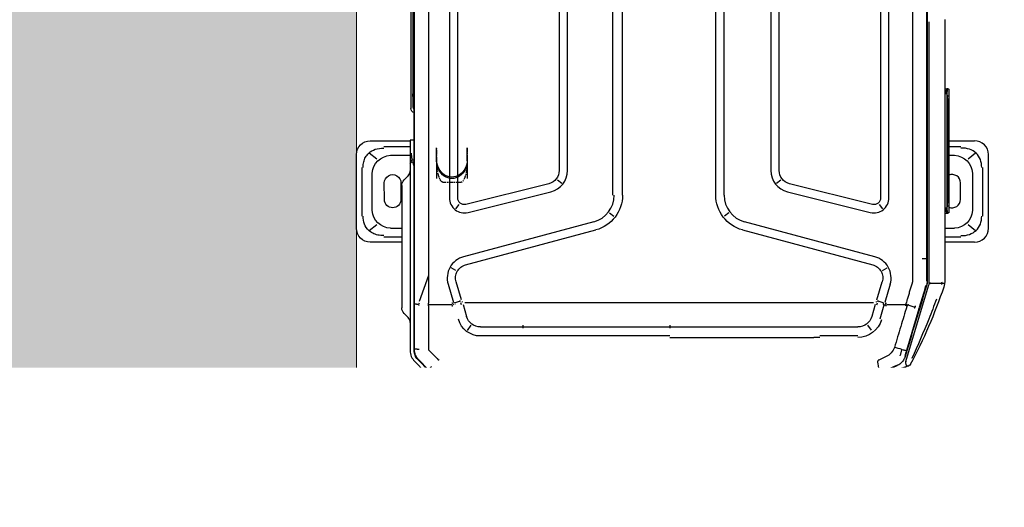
# Model space of a CAD drawing. Header units: millimetres. Extents: x 922208 to 1069538, y -182208 to -99877.
# Tile 56 of 256: x 983044 to 983753, y -176498 to -176147. Entities that reach past the tile are written whole.
import ezdxf

# ---------------------------------------------------------------- set-up
doc = ezdxf.new("R2010")
doc.units = ezdxf.units.MM
doc.header["$MEASUREMENT"] = 0
doc.linetypes.add('CENTER', pattern=[0.508, 0.3175, -0.0635, 0.0635, -0.0635])
doc.linetypes.add('HIDDEN', pattern=[20, 10, -10])
doc.layers.add('IS_KLIM_urządzenia', color=3, linetype='Continuous')
for name, color, linetype, lineweight in [('IS_POWRÓT', 5, 'HIDDEN', 30), ('Nowe_220-A Ściany_Nr_pióra__19', 255, 'Continuous', 0), ('Nowe_220-A Ściany_Nr_pióra__27', 7, 'Continuous', 25)]:
    doc.layers.add(name, color=color, linetype=linetype, lineweight=lineweight)
doc.layers.add('Nowe_Adnotacja - Teksty_Nr_pióra__86', color=7, linetype='Continuous', lineweight=20, true_color=0x5555ff)
doc.styles.add('STYL_AUTOMATYCZNY_4', font='times.ttf')

# ---------------------------------------------------------------- blocks, each defined once
blk = doc.blocks.new('parter01')
at = {"layer": 'Nowe_220-A Ściany_Nr_pióra__19', "linetype": 'Continuous', "lineweight": 0}
blk.add_hatch(color=255, dxfattribs=at).paths.add_polyline_path([(983286.55073, -117780.02068), (983286.55073, -113250.02068), (982916.55073, -113250.02068), (982916.55073, -117780.02068)])
at = {"layer": 'Nowe_220-A Ściany_Nr_pióra__27', "color": 7, "linetype": 'Continuous', "lineweight": 0}
blk.add_lwpolyline([(983286.55073, -118030.02068), (983286.55073, -113250.02068)], dxfattribs=at)
blk = doc.blocks.new('G$CE471A013')
at = {"linetype": 'Continuous'}
for p, q in [((14.865, 41.216), (9.565, 41.216)), ((10.489, 40.816), (13.993, 40.816)), ((8.565, 40.216), (8.565, 37.347)), ((9.43, 40.295), (9.874, 39.746)), ((13.583, 40.077), (10.899, 40.077)), ((14.608, 39.746), (15.052, 40.295)), ((15.865, 37.947), (15.865, 40.216)), ((9.009, 37.347), (9.009, 39.241)), ((12.803, 39.198), (11.603, 39.206)), ((15.473, 39.241), (15.473, 37.947)), ((9.606, 38.769), (9.606, 37.347)), ((14.876, 37.947), (14.876, 38.769)), ((11.386, 37.783), (11.097, 37.494)), ((11.603, 38.006), (12.803, 38.013)), ((11.782, 37.947), (13.342, 37.947)), ((13.342, 37.947), (19.042, 37.947)), ((19.042, 37.947), (20.602, 37.947)), ((21.287, 37.494), (20.998, 37.783)), ((23.598, 37.069), (-66.48, 37.069)), ((-63.256, 37.301), (6.245, 37.301)), ((-62.823, 37.151), (6.095, 37.151)), ((20.329, 37.029), (-21.491, 37.029)), ((8.525, 37.347), (9.465, 37.347)), ((8.525, 37.243), (8.525, 37.347)), ((8.525, 37.069), (8.525, 37.243)), ((9.465, 37.347), (10.165, 37.347)), ((9.965, 37.069), (9.965, 37.147)), ((10.165, 37.347), (10.236, 37.347)), ((10.236, 37.347), (23.677, 37.347)), ((23.553, 37.034), (20.329, 37.029)), ((23.592, 37.035), (23.552, 37.034)), ((24.011, 36.986), (23.999, 36.958)), ((24.441, 37.031), (25.239, 36.233)), ((18.258, 36.025), (20.129, 36.699)), ((25.023, 36.045), (24.349, 36.718)), ((25.071, 36.043), (24.361, 36.753)), ((9.915, 35.441), (9.065, 35.441)), ((9.915, 35.441), (9.065, 35.441)), ((9.915, 35.441), (9.065, 35.441)), ((10.015, 35.441), (9.165, 35.441)), ((10.015, 35.441), (9.165, 35.441)), ((10.015, 35.441), (9.165, 35.441)), ((10.015, 35.441), (9.165, 35.441)), ((10.015, 35.441), (9.165, 35.441)), ((10.015, 35.441), (9.165, 35.441)), ((10.015, 35.441), (9.165, 35.441)), ((10.015, 35.441), (9.165, 35.441)), ((10.015, 35.441), (9.165, 35.441)), ((10.015, 35.441), (9.165, 35.441)), ((10.015, 35.441), (9.165, 35.441)), ((10.015, 35.441), (9.165, 35.441)), ((10.015, 35.441), (9.165, 35.441)), ((10.015, 35.441), (9.165, 35.441)), ((10.015, 35.441), (9.165, 35.441)), ((10.015, 35.441), (9.165, 35.441)), ((10.015, 35.441), (9.165, 35.441)), ((10.015, 35.441), (9.165, 35.441)), ((10.015, 35.441), (9.165, 35.441)), ((10.015, 35.441), (9.165, 35.441)), ((10.015, 35.441), (9.165, 35.441)), ((10.015, 35.441), (11.285, 35.441)), ((10.015, 35.441), (11.285, 35.441)), ((10.015, 35.441), (11.285, 35.441)), ((10.015, 35.441), (11.285, 35.441)), ((10.015, 35.441), (11.285, 35.441)), ((10.015, 35.441), (11.285, 35.441)), ((10.015, 35.441), (11.285, 35.441)), ((10.015, 35.441), (11.285, 35.441)), ((10.015, 35.441), (11.285, 35.441)), ((10.015, 35.441), (11.285, 35.441)), ((20.348, 36.02), (20.348, 34.339)), ((25.023, 36.045), (25.043, 36.025)), ((25.304, 35.693), (25.278, 35.682)), ((25.555, 35.469), (25.555, 27.827)), ((25.355, 35.268), (25.355, 18.659)), ((25.387, 3.917), (25.387, 35.28)), ((-55.564, 34.525), (12.681, 34.525)), ((13.463, 34.056), (13.147, 33.809)), ((17.908, 34.052), (17.713, 34.401)), ((20.03, 33.65), (18.72, 34.039)), ((18.891, 34.614), (20.219, 34.22)), ((20.116, 33.739), (20.246, 34.12)), ((20.343, 34.089), (20.3, 34.102)), ((12.681, 33.925), (-55.564, 33.925)), ((11.659, 27.368), (13.147, 33.329)), ((14.405, 24.142), (16.915, 33.508)), ((17.495, 33.353), (14.985, 23.986)), ((20.13, 33.616), (20.19, 33.593)), ((20.228, 29.549), (20.228, 33.418)), ((20.36, 33.54), (21.229, 33.292)), ((9.915, 33.241), (9.065, 33.241)), ((9.915, 33.241), (9.065, 33.241)), ((9.915, 33.241), (9.065, 33.241)), ((10.015, 33.241), (9.165, 33.241)), ((10.015, 33.241), (9.165, 33.241)), ((10.015, 33.241), (9.165, 33.241)), ((10.015, 33.241), (9.165, 33.241)), ((10.015, 33.241), (9.165, 33.241)), ((10.015, 33.241), (9.165, 33.241)), ((10.015, 33.241), (9.165, 33.241)), ((10.015, 33.241), (9.165, 33.241)), ((10.015, 33.241), (9.165, 33.241)), ((10.015, 33.241), (9.165, 33.241)), ((10.015, 33.241), (9.165, 33.241)), ((10.015, 33.241), (9.165, 33.241)), ((10.015, 33.241), (9.165, 33.241)), ((10.015, 33.241), (9.165, 33.241)), ((10.015, 33.241), (9.165, 33.241)), ((10.015, 33.241), (9.165, 33.241)), ((10.015, 33.241), (9.165, 33.241)), ((10.015, 33.241), (9.165, 33.241)), ((10.015, 33.241), (9.165, 33.241)), ((10.015, 33.241), (9.165, 33.241)), ((10.015, 33.241), (9.165, 33.241)), ((10.015, 33.241), (11.285, 33.241)), ((10.015, 33.241), (11.285, 33.241)), ((10.015, 33.241), (11.285, 33.241)), ((10.015, 33.241), (11.285, 33.241)), ((10.015, 33.241), (11.285, 33.241)), ((10.015, 33.241), (11.285, 33.241)), ((10.015, 33.241), (11.285, 33.241)), ((10.015, 33.241), (11.285, 33.241)), ((10.015, 33.241), (11.285, 33.241)), ((10.015, 33.241), (11.285, 33.241)), ((13.729, 33.184), (12.241, 27.223)), ((21.835, 32.988), (22.215, 33.248)), ((21.97, 32.296), (21.97, 29.549)), ((22.62, 29.549), (22.62, 32.296)), ((20.228, 7.87), (20.228, 29.549)), ((22.067, 29.212), (21.834, 29.212)), ((21.97, 29.549), (21.97, 29.212)), ((21.97, 29.212), (21.97, 18.659)), ((22.62, 29.212), (22.62, 29.549)), ((22.62, 18.659), (22.62, 29.212)), ((25.556, 29.072), (25.555, 29.072)), ((25.556, 29.262), (25.856, 29.257)), ((25.556, 28.762), (25.556, 29.262)), ((25.856, 29.257), (25.856, 28.757)), ((25.856, 29.257), (25.906, 29.256)), ((25.906, 29.256), (30.556, 29.175)), ((30.556, 29.175), (33.556, 29.122)), ((33.556, 29.122), (33.556, 26.034)), ((25.556, 28.572), (25.555, 28.572)), ((25.556, 27.945), (25.556, 28.762)), ((25.856, 28.757), (25.856, 28.17)), ((25.556, 27.82), (25.387, 27.693)), ((25.555, 27.827), (25.555, 27.819)), ((25.556, 27.82), (25.556, 27.945)), ((25.679, 27.912), (25.556, 27.82)), ((25.556, 27.82), (25.556, 10.508)), ((25.556, 27.82), (25.556, 10.508)), ((25.679, 27.912), (25.837, 28.03)), ((25.856, 28.17), (25.856, 28.098)), ((25.856, 28.098), (25.856, 10.282)), ((-53.591, 26.625), (10.708, 26.625)), ((11.38, 26.745), (11.627, 26.429)), ((26.27, 26.899), (30.161, 26.213)), ((10.708, 26.025), (-53.591, 26.025)), ((30.161, 26.213), (30.736, 26.112)), ((30.656, 25.622), (30.656, 24.244)), ((31.478, 25.981), (30.736, 26.112)), ((32.255, 25.844), (31.478, 25.981)), ((33.484, 25.627), (34.461, 25.455)), ((34.956, 24.864), (34.956, 13.78)), ((30.656, 24.244), (30.656, 14.401)), ((-21.491, 22.784), (12.474, 22.784)), ((13.745, 23.003), (13.989, 22.685)), ((12.474, 22.059), (-21.491, 22.059)), ((21.834, 18.659), (22.067, 18.659)), ((21.97, 18.659), (21.97, 7.87)), ((22.728, 18.659), (22.728, 8.288)), ((25.355, 18.659), (25.355, 6.47)), ((12.474, 15.359), (-21.391, 15.359)), ((12.474, 14.759), (-21.391, 14.759)), ((13.745, 14.416), (13.989, 14.734)), ((30.656, 14.401), (30.656, 13.022)), ((16.915, 3.911), (14.405, 13.277)), ((14.985, 13.432), (17.495, 4.066)), ((32.35, 12.817), (30.161, 12.431)), ((34.461, 13.189), (32.35, 12.817)), ((30.161, 12.431), (26.27, 11.745)), ((-53.591, 11.393), (10.708, 11.393)), ((10.708, 10.793), (-53.591, 10.793)), ((11.627, 10.989), (11.38, 10.674)), ((13.147, 4.09), (11.659, 10.051)), ((12.241, 10.196), (13.729, 4.235)), ((25.387, 10.625), (25.556, 10.508)), ((25.555, 10.509), (25.555, 4.596)), ((25.556, 10.508), (25.679, 10.424)), ((25.556, 10.387), (25.556, 10.508)), ((25.556, 10.383), (25.556, 10.387)), ((25.556, 9.883), (25.556, 10.383)), ((25.846, 10.309), (25.679, 10.424)), ((25.856, 10.102), (25.856, 9.888)), ((25.856, 9.888), (25.556, 9.883)), ((25.856, 9.883), (25.556, 9.883)), ((25.698, 9.683), (25.624, 9.707)), ((25.855, 9.464), (25.855, 9.172)), ((25.856, 9.883), (25.856, 9.888)), ((25.855, 9.172), (25.855, 8.401)), ((20.228, 4.001), (20.228, 7.87)), ((21.97, 7.87), (21.97, 5.123)), ((22.62, 5.123), (22.62, 7.87)), ((22.728, 7.87), (22.728, 8.288)), ((25.698, 7.891), (25.624, 7.866)), ((25.855, 8.401), (25.855, 8.109)), ((25.355, 6.47), (25.355, 3.923)), ((21.835, 4.431), (22.214, 4.171)), ((25.55, 4.542), (25.55, 3.93)), ((13.147, 3.61), (13.463, 3.363)), ((20.03, 3.769), (18.72, 3.38)), ((20.246, 3.3), (20.116, 3.679)), ((20.13, 3.803), (20.19, 3.826)), ((20.36, 3.878), (21.229, 4.126)), ((20.392, 3.256), (21.42, 3.55)), ((24.108, 3.095), (24.351, 3.626)), ((25.532, 3.817), (24.851, 1.739)), ((25.335, 3.692), (25.362, 3.686)), ((-55.564, 3.493), (12.681, 3.493)), ((12.681, 2.893), (-55.564, 2.893)), ((17.908, 3.367), (17.713, 3.017)), ((18.891, 2.805), (20.219, 3.199)), ((20.338, 3.328), (20.411, 3.185)), ((20.348, 3.08), (20.348, 1.667)), ((24.74, 2.343), (25.258, 3.476)), ((24.762, 2.317), (25.289, 3.467)), ((24.462, 1.683), (18.999, 0.047)), ((20.39, 1.544), (20.541, 1.025)), ((20.669, 0.74), (23.657, 1.639)), ((24.471, 1.978), (24.491, 1.954)), ((24.85, 1.738), (24.754, 1.444)), ((19.18, 0.289), (20.57, 0.711)), ((-61.567, 0.144), (18.685, 0.144)), ((-21.391, 0.184), (17.062, 0.184)), ((18.843, 0), (0, 0)), ((17.062, 0.179), (17.062, 0.514)), ((17.062, 0.184), (18.461, 0.184)), ((18.461, 0.184), (18.678, 0.184)), ((18.843, 0.155), (18.835, 0.19)), ((19.18, 0.289), (18.987, 0.23)), ((18.843, -0.06), (18.765, -0.06)), ((18.837, -0.941), (18.842, -0.037)), ((-0.15, -1.15), (-0.16, -1.15)), ((18.593, -1.15), (-0.15, -1.15)), ((4.824, -1.15), (4.822, -1.265)), ((4.822, -1.36), (4.822, -1.265)), ((13.37, -1.304), (5.222, -1.304)), ((5.321, -1.322), (5.321, -1.401)), ((5.323, -1.353), (5.324, -1.322)), ((5.523, -1.319), (13.069, -1.319)), ((5.523, -1.319), (5.523, -1.319)), ((5.523, -1.407), (13.07, -1.407)), ((13.268, -1.322), (13.269, -1.353)), ((13.268, -1.322), (13.269, -1.354)), ((13.271, -1.401), (13.271, -1.322)), ((13.768, -1.15), (13.77, -1.265)), ((13.77, -1.265), (13.77, -1.36)), ((14.876, -1.817), (14.876, -1.15)), ((15.473, -1.149), (15.473, -2.29)), ((15.865, -3.264), (15.865, -1.15)), ((5.221, -1.421), (13.371, -1.421)), ((5.221, -1.421), (5.221, -1.421)), ((8.565, -1.42), (8.565, -3.264)), ((9.009, -2.29), (9.009, -1.421)), ((9.606, -1.421), (9.606, -1.817)), ((13.371, -1.421), (13.371, -1.421)), ((9.875, -2.794), (9.43, -3.344)), ((12.803, -2.247), (11.603, -2.254)), ((15.052, -3.344), (14.608, -2.794)), ((10.899, -3.126), (13.583, -3.126)), ((13.993, -3.865), (10.489, -3.865)), ((14.865, -4.264), (9.565, -4.264))]:
    blk.add_line(p, q, dxfattribs=at)
at = {"linetype": 'CENTER'}
for p, q in [((10.065, 35.429), (9.065, 35.429)), ((11.565, 33.729), (11.565, 34.94)), ((9.065, 33.241), (10.065, 33.241))]:
    blk.add_line(p, q, dxfattribs=at)
at = {"linetype": 'Continuous'}
for centre, radius, start, end in [((9.565, 40.216), 1, 90, 180), ((14.865, 40.216), 1, 0, 90), ((11.599, 38.606), 0.6, 89.63839, 270.36161), ((12.799, 38.606), 0.592, 270.36161, 89.63839), ((11.782, 37.387), 0.56, 90, 135), ((20.602, 37.387), 0.56, 45, 90), ((6.245, 37.001), 0.3, 13.21487, 90), ((18.441, 33.099), 0.98, 73.47049, 165), ((12.681, 33.445), 0.48, 345.98334, 90), ((25.325, 27.827), 0.23, 358.01433, 0), ((10.708, 27.605), 0.98, 270, 345.9834), ((26.356, 27.392), 0.5, 180, 260), ((34.056, 26.034), 0.5, 180, 260), ((12.474, 24.659), 2.6, 269.99999, 345), ((12.474, 12.759), 2.6, 15, 89.99999), ((10.708, 9.813), 0.98, 14.0166, 90), ((25.625, 9.464), 0.23, 0, 71.56505), ((25.625, 8.109), 0.23, 288.43495, 0), ((25.395, 4.596), 0.16, 343.94769, 0), ((12.681, 3.973), 0.48, 270, 14.01666), ((18.441, 4.319), 0.98, 195, 286.52953), ((24.567, 1.515), 0.2, 298.06069, 341.84921)]:
    blk.add_arc(centre, radius, start, end, dxfattribs=at)
at = {"linetype": 'Continuous', "extrusion": (0, 0, -1)}
for centre, radius, start, end in [((-6.095, 36.851), 0.3, 90, 133.23138), ((-10.165, 37.147), 0.2, 0, 90), ((-10.743, 37.847), 0.5, 225, 270), ((-21.641, 37.847), 0.5, 270, 315), ((-23.677, 36.267), 1.08, 90, 135), ((-24.475, 35.469), 1.08, 135, 180), ((-18.441, 33.099), 1.58, 15, 106.52941), ((-12.681, 33.445), 1.08, 90, 194.01665), ((-10.708, 27.605), 1.58, 194.01661, 270), ((-30.056, 25.622), 0.6, 100, 180), ((-34.356, 24.864), 0.6, 100, 180), ((-12.474, 24.659), 2, 195, 270.00001), ((-12.474, 12.759), 2, 90.00001, 165), ((-34.356, 13.78), 0.6, 180, 260), ((-30.056, 13.022), 0.6, 180, 260), ((-10.708, 9.813), 1.58, 90, 165.98339), ((-26.356, 11.253), 0.5, 0, 80), ((-25.655, 9.802), 0.1, 288.43495, 0), ((-25.655, 7.771), 0.1, 0, 71.56505), ((-12.681, 3.973), 1.08, 165.98335, 270), ((-18.441, 4.319), 1.58, 253.47059, 345), ((-25.19, 3.93), 0.36, 180, 198.15079), ((-11.599, -1.654), 0.6, 269.63839, 22.88407), ((-12.799, -1.654), 0.592, 156.80609, 269.63839), ((-9.565, -3.264), 1, 270, 0), ((-14.865, -3.264), 1, 180, 270)]:
    blk.add_arc(centre, radius, start, end, dxfattribs=at)
at = {"linetype": 'Continuous'}
for centre, major_axis, ratio, start_param, end_param in [((11.394, 38.207), (1.268, -1.569), 0.803018, 2.633487, 3.831894), ((13.089, 38.207), (-1.268, -1.569), 0.803018, 2.451291, 3.649699), ((5.198, 36.701), (1.086, 0), 0.414214, 1.392879, 1.570794), ((10.236, 37.147), (0, -0.2), 0.815365, 3.141593, 4.712389), ((9.915, 34.341), (-1.27, 0), 0.866025, 1.570796, 4.712389), ((9.915, 34.341), (-1.27, 0), 0.866025, 1.570796, 4.712389), ((9.915, 34.341), (-1.27, 0), 0.866025, 1.570796, 4.712389), ((10.015, 34.341), (1.27, 0), 0.866025, 4.712389, 7.853982), ((19.79, 32.783), (1.919, -0.564), 0.705879, 1.540462, 1.56897), ((20.143, 33.944), (1.913, -0.585), 0.178321, 1.484854, 1.57228), ((20.981, 32.296), (1.64, 0), 0.995519, 6.283185, 7.582721), ((20.924, 32.296), (1.046, 0), 0.995519, 6.283185, 7.558937), ((25.956, 27.392), (0.1, 0), 0.10051, 3.141593, 4.177762), ((26.356, 27.392), (0.087, 0.492), 0.898854, 1.745329, 3.141593), ((20.924, 5.123), (1.046, 0), 0.995519, 5.007433, 6.283185), ((20.964, 5.123), (1.764, 0), 0.995519, 4.991611, 6.283185), ((20.143, 3.474), (1.913, 0.585), 0.178321, 4.710906, 4.798331), ((19.789, 4.638), (1.893, 0.646), 0.706819, 4.712403, 4.740904), ((5.222, -1.266), (-0.4, 0.001), 0.029834, 4.712454, 6.28325), ((5.221, -1.41), (0.4, 0), 0.029837, 2.648555, 2.751427), ((5.222, -1.316), (0.35, 0), 0.029833, 1.570796, 3.141593), ((5.523, -1.326), (0.25, 0), 0.029816, 1.570796, 3.141593), ((5.273, -1.276), (-0.05, 0), 0.999555, 1.570796, 1.896281), ((5.521, -1.401), (0.2, 0), 0.0299, 3.129347, 4.723791), ((13.069, -1.326), (0.25, 0), 0.029816, 0.323316, 1.570796), ((13.071, -1.401), (-0.2, 0), 0.0299, 1.564853, 3.144938), ((13.37, -1.266), (0.4, 0.001), 0.029834, 6.28312, 7.853917), ((13.37, -1.316), (0.35, 0), 0.029833, 0, 1.570796), ((13.371, -1.41), (0.349, 0), 0.029837, 4.712389, 5.911815), ((5.221, -1.41), (0.349, 0), 0.029837, 3.880383, 4.712389), ((11.394, -1.255), (1.268, 1.569), 0.803018, 2.451291, 3.649699), ((13.089, -1.255), (-1.268, 1.569), 0.803018, 2.633487, 3.831894)]:
    blk.add_ellipse(centre, major_axis=major_axis, ratio=ratio, start_param=start_param, end_param=end_param, dxfattribs=at)
at = {"linetype": 'CENTER'}
for centre, start_param, end_param in [((10.065, 34.94), 3.141593, 4.712389), ((10.065, 33.729), 1.570796, 3.141593)]:
    blk.add_ellipse(centre, major_axis=(-1.5, 0), ratio=0.325568, start_param=start_param, end_param=end_param, dxfattribs=at)
at = {"linetype": 'Continuous'}
for points, knots in [([(10.489, 40.73), (10.421, 40.73), (10.287, 40.729), (10.093, 40.695), (9.911, 40.639), (9.744, 40.558), (9.592, 40.456), (9.369, 40.251), (9.126, 39.848), (9.103, 39.452), (9.09, 39.241)], [0, 0, 0, 0, 0.088396, 0.173346, 0.25543, 0.335293, 0.413632, 0.491185, 0.72797, 1, 1, 1, 1]), ([(15.392, 39.241), (15.392, 39.315), (15.392, 39.459), (15.36, 39.667), (15.306, 39.861), (15.23, 40.037), (15.136, 40.195), (14.947, 40.428), (14.571, 40.688), (14.191, 40.716), (13.993, 40.73)], [0, 0, 0, 0, 0.095854, 0.186885, 0.2735, 0.35617, 0.435439, 0.51192, 0.746033, 1, 1, 1, 1]), ([(9.956, 37.165), (9.955, 37.166), (9.949, 37.173), (9.927, 37.185), (9.884, 37.201), (9.802, 37.22), (9.667, 37.238), (9.53, 37.242), (9.465, 37.243)], [0, 0, 0, 0, 0.033531, 0.165604, 0.326819, 0.467732, 0.750376, 1, 1, 1, 1]), ([(10.349, 37.07), (10.347, 37.071), (10.325, 37.08), (10.26, 37.106), (10.162, 37.138), (10.101, 37.144), (10.072, 37.147)], [0, 0, 0, 0, 0.023051, 0.207675, 0.629287, 1, 1, 1, 1]), ([(20.346, 36.744), (20.345, 36.769), (20.344, 36.822), (20.341, 36.893), (20.338, 36.964), (20.333, 37.013), (20.329, 37.032), (20.327, 37.034), (20.326, 37.034)], [0, 0, 0, 0, 0.153633, 0.320832, 0.49911, 0.748722, 0.930274, 1, 1, 1, 1]), ([(24.322, 36.744), (24.226, 36.833), (24.115, 36.904), (23.867, 37.006), (23.73, 37.033), (23.593, 37.034)], [0, 0, 0, 0, 0.487241, 0.487241, 1, 1, 1, 1]), ([(24.361, 36.753), (24.32, 36.791), (24.236, 36.868), (24.09, 36.956), (23.933, 37.021), (23.767, 37.062), (23.654, 37.067), (23.598, 37.069)], [0, 0, 0, 0, 0.200032, 0.400047, 0.600045, 0.800029, 1, 1, 1, 1]), ([(20.442, 36.025), (20.408, 36.022), (20.346, 36.017), (20.283, 36.023), (20.255, 36.025)], [0, 0, 0, 0, 0.543839, 1, 1, 1, 1]), ([(25.387, 35.28), (25.385, 35.336), (25.38, 35.449), (25.338, 35.615), (25.273, 35.772), (25.186, 35.918), (25.109, 36.002), (25.071, 36.043)], [0, 0, 0, 0, 0.199971, 0.399955, 0.599953, 0.799968, 1, 1, 1, 1]), ([(20.26, 34.328), (20.261, 34.329), (20.261, 34.329), (20.261, 34.33), (20.261, 34.331), (20.26, 34.332), (20.26, 34.333), (20.258, 34.336), (20.256, 34.337), (20.254, 34.339)], [0, 0, 0, 0, 0.093535, 0.093535, 0.207433, 0.207433, 0.397418, 0.397418, 1, 1, 1, 1]), ([(25.856, 28.098), (25.856, 28.084), (25.856, 28.07), (25.851, 28.049), (25.848, 28.041), (25.841, 28.033), (25.839, 28.031), (25.837, 28.03)], [0, 0, 0, 0, 0.458778, 0.458778, 0.863378, 0.863378, 1, 1, 1, 1]), ([(25.846, 10.309), (25.851, 10.305), (25.855, 10.299), (25.856, 10.288), (25.856, 10.285), (25.856, 10.282)], [0, 0, 0, 0, 0.756623, 0.756623, 1, 1, 1, 1]), ([(25.856, 10.282), (25.856, 10.272), (25.856, 10.259), (25.856, 10.235), (25.856, 10.225), (25.856, 10.215)], [0, 0, 0, 0, 0.612645, 0.612645, 1, 1, 1, 1]), ([(25.389, 4.689), (25.396, 4.685), (25.417, 4.673), (25.472, 4.642), (25.539, 4.605), (25.55, 4.599), (25.555, 4.596)], [0, 0, 0, 0, 0.071285, 0.22784, 0.631675, 1, 1, 1, 1]), ([(24.351, 3.626), (24.358, 3.639), (24.371, 3.665), (24.403, 3.697), (24.445, 3.71), (24.502, 3.713), (24.559, 3.708), (24.616, 3.7), (24.7, 3.687), (24.796, 3.67), (24.905, 3.649), (24.959, 3.639), (24.986, 3.634)], [0, 0, 0, 0, 0.063445, 0.125642, 0.187788, 0.250693, 0.375623, 0.438172, 0.500645, 0.750303, 0.875197, 1, 1, 1, 1]), ([(24.999, 3.629), (25.029, 3.613), (25.086, 3.584), (25.153, 3.545), (25.201, 3.516), (25.232, 3.496), (25.249, 3.484), (25.257, 3.477), (25.261, 3.474), (25.262, 3.474), (25.262, 3.474)], [0, 0, 0, 0, 0.196304, 0.378613, 0.540984, 0.680096, 0.794866, 0.885682, 0.95364, 1, 1, 1, 1]), ([(25.257, 3.478), (25.32, 3.616), (25.355, 3.769), (25.355, 3.922), (25.355, 3.923), (25.355, 3.923)], [0, 0, 0, 0, 0.999505, 0.999505, 1, 1, 1, 1]), ([(25.289, 3.467), (25.309, 3.514), (25.348, 3.61), (25.381, 3.762), (25.385, 3.865), (25.387, 3.917)], [0, 0, 0, 0, 0.333339, 0.666672, 1, 1, 1, 1]), ([(20.26, 3.09), (20.261, 3.09), (20.261, 3.09), (20.261, 3.089), (20.261, 3.088), (20.26, 3.087), (20.26, 3.086), (20.258, 3.083), (20.256, 3.081), (20.254, 3.08)], [0, 0, 0, 0, 0.093535, 0.093535, 0.207433, 0.207433, 0.397418, 0.397418, 1, 1, 1, 1]), ([(20.489, 1.611), (20.971, 1.756), (21.453, 1.901), (22.437, 2.197), (22.938, 2.349), (23.44, 2.5)], [0, 0, 0, 0, 0.489998, 0.489998, 1, 1, 1, 1]), ([(24.093, 1.733), (24.14, 1.75), (24.235, 1.782), (24.368, 1.857), (24.492, 1.949), (24.601, 2.059), (24.693, 2.182), (24.739, 2.272), (24.762, 2.317)], [0, 0, 0, 0, 0.163038, 0.329712, 0.498444, 0.667536, 0.835268, 1, 1, 1, 1]), ([(24.936, 1.998), (24.972, 2.109), (25.001, 2.197), (25.016, 2.245), (25.018, 2.249), (25.017, 2.245)], [0, 0, 0, 0, 0.718874, 0.718874, 1, 1, 1, 1]), ([(18.828, 1.231), (18.924, 1.26), (19.117, 1.319), (19.406, 1.406), (19.695, 1.494), (19.887, 1.552), (20.022, 1.593), (20.061, 1.605), (20.151, 1.632), (20.202, 1.648), (20.254, 1.663)], [0, 0, 0, 0, 0.202609, 0.405217, 0.607826, 0.810435, 0.810435, 0.891478, 0.891478, 1, 1, 1, 1]), ([(18.998, 0.19), (19.049, 0.206), (19.1, 0.221), (19.355, 0.299), (19.56, 0.361), (20.58, 0.67), (21.397, 0.918), (22.84, 1.355), (23.466, 1.544), (24.093, 1.733)], [0, 0, 0, 0, 0.030057, 0.030057, 0.150285, 0.150285, 0.631198, 0.631198, 1, 1, 1, 1]), ([(20.442, 1.671), (20.419, 1.669), (20.358, 1.667), (20.296, 1.665), (20.257, 1.664)], [0, 0, 0, 0, 0.371371, 1, 1, 1, 1]), ([(20.47, 1.601), (20.444, 1.582), (20.394, 1.545), (20.34, 1.513), (20.313, 1.497)], [0, 0, 0, 0, 0.499901, 1, 1, 1, 1]), ([(24.053, 2.088), (24.047, 2.086), (24.042, 2.084), (23.966, 2.059), (23.896, 2.037), (23.753, 1.999), (23.681, 1.982), (23.604, 1.967), (23.599, 1.966), (23.595, 1.965)], [0, 0, 0, 0, 0.036866, 0.036866, 0.504384, 0.504384, 0.969691, 0.969691, 1, 1, 1, 1]), ([(23.595, 1.965), (23.608, 1.918), (23.619, 1.872), (23.638, 1.791), (23.646, 1.754), (23.656, 1.694), (23.658, 1.671), (23.658, 1.644), (23.657, 1.637), (23.654, 1.633), (23.653, 1.633), (23.653, 1.633)], [0, 0, 0, 0, 0.2609, 0.2609, 0.5218, 0.5218, 0.782701, 0.782701, 0.970671, 0.970671, 1, 1, 1, 1]), ([(24.462, 1.683), (24.479, 1.687), (24.495, 1.691), (24.599, 1.707), (24.683, 1.685), (24.769, 1.594), (24.775, 1.536), (24.76, 1.465), (24.757, 1.455), (24.754, 1.444)], [0, 0, 0, 0, 0.082224, 0.082224, 0.505542, 0.505542, 0.92886, 0.92886, 1, 1, 1, 1]), ([(24.851, 1.739), (24.84, 1.706), (24.829, 1.674), (24.805, 1.598), (24.79, 1.555), (24.77, 1.492), (24.763, 1.472), (24.757, 1.453)], [0, 0, 0, 0, 0.339989, 0.339989, 0.792222, 0.792222, 1, 1, 1, 1]), ([(24.652, 1.333), (23.757, 0.857), (22.843, 0.417), (20.981, -0.385), (20.032, -0.748), (19.071, -1.072)], [0, 0, 0, 0, 0.5, 0.5, 1, 1, 1, 1]), ([(19.959, -0.521), (20.442, -0.347), (20.922, -0.165), (22.359, 0.408), (23.304, 0.825), (24.247, 1.248), (24.247, 1.248), (24.247, 1.248)], [0, 0, 0, 0, 0.332003, 0.332003, 0.999956, 0.999956, 1, 1, 1, 1]), ([(20.477, 1.017), (20.483, 1.016), (20.495, 1.015), (20.518, 1.019), (20.546, 1.026), (20.579, 1.037), (20.599, 1.05), (20.608, 1.056)], [0, 0, 0, 0, 0.124243, 0.250099, 0.500246, 0.750314, 1, 1, 1, 1]), ([(24.661, 1.338), (24.661, 1.338), (24.659, 1.338), (24.654, 1.335), (24.653, 1.334), (24.652, 1.333)], [0, 0, 0, 0, 0.812779, 0.812779, 1, 1, 1, 1]), ([(18.685, 0.144), (18.738, 0.146), (18.844, 0.15), (18.947, 0.177), (18.998, 0.19)], [0, 0, 0, 0, 0.501074, 1, 1, 1, 1]), ([(18.999, 0.047), (18.96, 0.034), (18.923, 0.018), (18.872, -0.014), (18.856, -0.025), (18.844, -0.047), (18.843, -0.053), (18.843, -0.06)], [0, 0, 0, 0, 0.616187, 0.616187, 0.899223, 0.899223, 1, 1, 1, 1]), ([(4.822, -1.36), (4.822, -1.367), (4.824, -1.378), (4.832, -1.392), (4.842, -1.401), (4.85, -1.406), (4.857, -1.409), (4.865, -1.411), (4.88, -1.413), (4.904, -1.415), (4.947, -1.417), (4.966, -1.417)], [0, 0, 0, 0, 0.065305, 0.116297, 0.160097, 0.198956, 0.23575, 0.282457, 0.373365, 0.758577, 1, 1, 1, 1]), ([(13.302, -1.324), (13.302, -1.324), (13.306, -1.324), (13.308, -1.324), (13.307, -1.324)], [0, 0, 0, 0, 0.175946, 1, 1, 1, 1]), ([(13.696, -1.414), (13.705, -1.415), (13.72, -1.413), (13.736, -1.409), (13.748, -1.403), (13.759, -1.393), (13.768, -1.378), (13.77, -1.367), (13.77, -1.36)], [0, 0, 0, 0, 0.498479, 0.626522, 0.703686, 0.792587, 0.893399, 1, 1, 1, 1]), ([(18.843, -1.129), (18.769, -1.142), (18.694, -1.148), (18.612, -1.15), (18.605, -1.15), (18.597, -1.15), (18.596, -1.15), (18.594, -1.15), (18.594, -1.15), (18.593, -1.15)], [0, 0, 0, 0, 0.895051, 0.895051, 0.981123, 0.981123, 0.990548, 0.990548, 1, 1, 1, 1]), ([(18.814, -0.941), (18.795, -0.932), (18.775, -0.923), (18.755, -0.914), (18.755, -0.913), (18.754, -0.913)], [0, 0, 0, 0, 0.963467, 0.963467, 1, 1, 1, 1]), ([(18.814, -0.941), (18.817, -0.942), (18.821, -0.943), (18.827, -0.943), (18.831, -0.943), (18.839, -0.941), (18.843, -0.939), (18.849, -0.935), (18.851, -0.934), (18.853, -0.932)], [0, 0, 0, 0, 0.246944, 0.246944, 0.491708, 0.491708, 0.827112, 0.827112, 1, 1, 1, 1]), ([(18.836, -1.092), (18.835, -1.091), (18.835, -1.09), (18.834, -1.066), (18.832, -1.037), (18.831, -0.986), (18.831, -0.964), (18.833, -0.942)], [0, 0, 0, 0, 0.037359, 0.037359, 0.637819, 0.637819, 1, 1, 1, 1]), ([(19.071, -1.072), (19.07, -1.072), (19.069, -1.072), (19.062, -1.075), (19.056, -1.077), (19.016, -1.089), (18.982, -1.099), (18.913, -1.116), (18.878, -1.123), (18.843, -1.129)], [0, 0, 0, 0, 0.010318, 0.010318, 0.093061, 0.093061, 0.548137, 0.548137, 1, 1, 1, 1]), ([(18.92, -0.879), (18.92, -0.879), (18.919, -0.88), (18.897, -0.898), (18.875, -0.915), (18.853, -0.932)], [0, 0, 0, 0, 0.029461, 0.029461, 1, 1, 1, 1]), ([(10.489, -3.778), (10.082, -3.791), (9.715, -3.648), (9.211, -3.111), (9.077, -2.721), (9.09, -2.29)], [0, 0, 0, 0, 0.5, 0.5, 1, 1, 1, 1]), ([(15.392, -2.29), (15.406, -2.721), (15.272, -3.111), (14.768, -3.648), (14.4, -3.791), (13.993, -3.778)], [0, 0, 0, 0, 0.5, 0.5, 1, 1, 1, 1])]:
    blk.add_open_spline(points, degree=3, knots=knots, dxfattribs=at)
for points, degree in [([(11.11, 37.489), (10.935, 37.385)], 1), ([(20.256, 36.7), (20.286, 36.714), (20.316, 36.729), (20.346, 36.744)], 3), ([(20.346, 36.744), (20.376, 36.729), (20.407, 36.715), (20.437, 36.7)], 3), ([(24.322, 36.751), (24.331, 36.742), (24.34, 36.733), (24.349, 36.724)], 3), ([(-21.491, 36.025), (-7.576, 36.025), (6.339, 36.025), (20.254, 36.025)], 3), ([(20.254, 36.025), (20.254, 36.025), (20.255, 36.025), (20.255, 36.025)], 3), ([(20.443, 36.025), (20.443, 36.025), (20.443, 36.025), (20.442, 36.025)], 3), ([(20.443, 36.025), (21.49, 36.027), (22.537, 36.029), (23.583, 36.031)], 3), ([(23.583, 36.031), (23.594, 36.031), (23.615, 36.026), (23.632, 36.015), (23.64, 36.008)], 3), ([(23.64, 36.008), (23.869, 35.779), (24.099, 35.549), (24.328, 35.32)], 3), ([(25.043, 36.025), (25.241, 35.825), (25.354, 35.55), (25.355, 35.268)], 3), ([(24.328, 35.32), (24.336, 35.313), (24.347, 35.296), (24.351, 35.275), (24.351, 35.265)], 3), ([(20.191, 34.136), (20.191, 34.137), (20.191, 34.137), (20.192, 34.137)], 3), ([(20.442, 34.339), (20.442, 34.317), (20.439, 34.295), (20.433, 34.274)], 3), ([(20.17, 33.72), (20.134, 33.733), (20.098, 33.746), (20.062, 33.757)], 3), ([(20.383, 33.645), (20.332, 33.66), (20.281, 33.677), (20.231, 33.696)], 3), ([(25.549, 27.812), (25.549, 27.817), (25.549, 27.821), (25.548, 27.825)], 3), ([(32.255, 25.844), (32.432, 25.814), (32.592, 25.773), (32.737, 25.731)], 3), ([(20.17, 3.699), (20.134, 3.685), (20.098, 3.673), (20.062, 3.662)], 3), ([(20.383, 3.774), (20.332, 3.759), (20.281, 3.742), (20.231, 3.722)], 3), ([(24.986, 3.634), (24.991, 3.633), (24.995, 3.631), (24.999, 3.629)], 3), ([(20.191, 3.282), (20.191, 3.282), (20.191, 3.282), (20.192, 3.282)], 3), ([(20.442, 3.08), (20.442, 3.101), (20.439, 3.123), (20.433, 3.144)], 3), ([(23.44, 2.5), (23.726, 2.594), (23.982, 2.821), (24.108, 3.095)], 3), ([(25.261, 3.473), (25.262, 3.473), (25.262, 3.473), (25.262, 3.474)], 3), ([(23.595, 1.965), (23.546, 2.14), (23.494, 2.319), (23.44, 2.5)], 3), ([(20.254, 1.663), (20.255, 1.664), (20.256, 1.664), (20.257, 1.664)], 3), ([(20.401, 1.551), (20.376, 1.585), (20.36, 1.625), (20.352, 1.667)], 3), ([(20.47, 1.601), (20.475, 1.606), (20.482, 1.609), (20.489, 1.611)], 3), ([(23.595, 1.965), (23.595, 1.965)], 1), ([(23.653, 1.633), (23.793, 1.675), (23.933, 1.717), (24.072, 1.758)], 3), ([(-21.391, 1.188), (-8.082, 1.188), (5.228, 1.188), (18.538, 1.188)], 3), ([(20.457, 1.02), (20.464, 1.019), (20.471, 1.018), (20.477, 1.017)], 3), ([(20.666, 0.733), (20.634, 0.724), (20.603, 0.715), (20.572, 0.705)], 3), ([(20.608, 1.056), (20.613, 1.061), (20.618, 1.066), (20.623, 1.07)], 3)]:
    blk.add_open_spline(points, degree=degree, dxfattribs=at)
for points, weights, degree in [([(23.587, 36.705), (23.579, 37.034), (23.547, 37.04)], [0.999995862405, 0.797858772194, 1], 2), ([(24.83, 35.818), (25.035, 36.033), (25.024, 36.051)], [0.999996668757, 0.819896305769, 1], 2), ([(25.071, 18.659), (25.355, 18.659), (25.36, 18.659)], [1, 0.828621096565, 1], 2), ([(18.538, 1.188), (18.636, 1.188), (18.734, 1.202), (18.828, 1.231)], [1, 0.992787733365, 0.992787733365, 1], 3)]:
    blk.add_rational_spline(points, weights, degree=degree, dxfattribs=at)

msp = doc.modelspace()

# ---------------------------------------------------------------- block references
at = {"layer": 'IS_POWRÓT', "color": 27, "linetype": 'ByBlock', "lineweight": 30}
msp.add_blockref('parter01', (0, -59685.16), dxfattribs=at)

# ---------------------------------------------------------------- next in the draw order: block references
at = {"layer": 'IS_KLIM_urządzenia', "xscale": -10, "yscale": 10, "zscale": 10, "rotation": 89.99999999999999}
msp.add_blockref('G$CE471A013', (983698.71, -176148.63), dxfattribs=at)

# ---------------------------------------------------------------- next in the draw order: texts
at = {"layer": 'Nowe_Adnotacja - Teksty_Nr_pióra__86', "color": 173, "linetype": 'Continuous', "lineweight": 20, "true_color": 0x5555ff, "insert": (983506.32, -176647.67), "char_height": 500, "attachment_point": 2, "style": 'STYL_AUTOMATYCZNY_4', "bg_fill": 2}
msp.add_mtext('\\pxqc;\\A1;\\fArial|b0|i1|c238|p0;1', dxfattribs=at)

doc.saveas('drawing.dxf')
